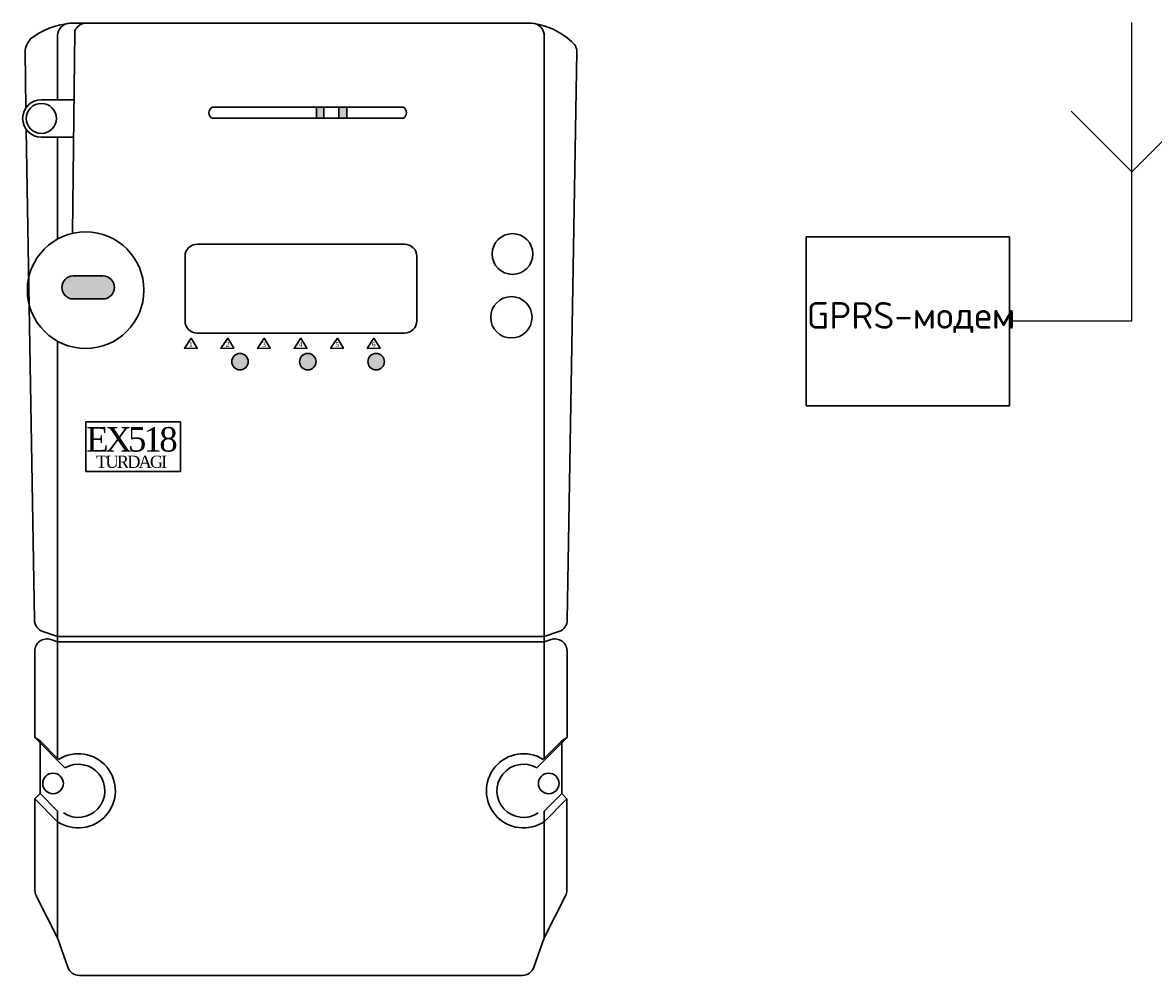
# Model space of a CAD drawing. Header units: metres. Extents: x 705573 to 711566, y 4301675 to 4311183.
# Tile 6 of 256: x 707543 to 707610, y 4301845 to 4301901. Entities that reach past the tile are written whole.
import ezdxf

# ---------------------------------------------------------------- set-up
doc = ezdxf.new("R2010")
doc.units = ezdxf.units.M
doc.header["$LTSCALE"] = 0.5
doc.layers.add('P', color=250, linetype='Continuous', lineweight=100)
doc.layers.add('ВЛ', color=5, linetype='Continuous', lineweight=70)
doc.styles.add('M1', font='isocpeur.ttf')
doc.styles.add('Times new roman', font='timesbd.ttf', dxfattribs={"height": 3})

msp = doc.modelspace()

# ---------------------------------------------------------------- hatches: boundary and pattern name
at = {"layer": 'ВЛ', "linetype": 'ByBlock', "lineweight": 30}
h = msp.add_hatch(color=0, dxfattribs=at)
h.dxf.hatch_style = 1
h.paths.add_polyline_path([(707562.157, 4301895.63), (707562.157, 4301896.286), (707561.663, 4301896.286), (707561.663, 4301895.63)])
h.paths.add_polyline_path([(707560.783, 4301896.286), (707560.347, 4301896.286), (707560.347, 4301895.63), (707560.783, 4301895.63)])
h = msp.add_hatch(color=0, dxfattribs=at)
h.dxf.hatch_style = 1
h.paths.add_polyline_path([(707547.643, 4301884.881, 1), (707547.643, 4301886.246), (707545.883, 4301886.246, 1), (707545.883, 4301884.881)])
h = msp.add_hatch(color=0, dxfattribs=at)
h.dxf.hatch_style = 1
h.paths.add_polyline_path([(707556.284, 4301881.149, 1), (707555.303, 4301881.149, 1)])
h = msp.add_hatch(color=0, dxfattribs=at)
h.dxf.hatch_style = 1
h.paths.add_polyline_path([(707560.317, 4301881.149, 1), (707559.335, 4301881.149, 1)])
h = msp.add_hatch(color=0, dxfattribs=at)
h.dxf.hatch_style = 1
h.paths.add_polyline_path([(707564.382, 4301881.149, 1), (707563.4, 4301881.149, 1)])

# ---------------------------------------------------------------- linework, layer by layer
at = {"layer": 'P', "color": 0, "linetype": 'ByBlock', "lineweight": 25}
for p, q in [((707608.817, 4301883.578), (707608.817, 4301901.321)), ((707608.817, 4301892.45), (707605.214, 4301896.052)), ((707612.419, 4301896.052), (707608.817, 4301892.45)), ((707601.558, 4301883.578), (707608.817, 4301883.578))]:
    msp.add_line(p, q, dxfattribs=at)
at = {"layer": 'P', "color": 5, "linetype": 'ByBlock', "lineweight": 30}
for p, q in [((707601.558, 4301888.579), (707589.46, 4301888.579)), ((707589.46, 4301888.579), (707589.46, 4301878.524)), ((707601.558, 4301878.524), (707601.558, 4301888.579)), ((707589.46, 4301878.524), (707601.558, 4301878.524))]:
    msp.add_line(p, q, dxfattribs=at)
at = {"layer": 'ВЛ', "color": 0, "linetype": 'ByBlock', "lineweight": 30}
for p, q in [((707545.678, 4301901.278), (707559.415, 4301901.278)), ((707573.153, 4301901.278), (707559.415, 4301901.278)), ((707544.952, 4301896.73), (707544.952, 4301900.552)), ((707573.879, 4301857.548), (707573.879, 4301900.713)), ((707573.879, 4301888.445), (707573.879, 4301900.552)), ((707544.952, 4301888.445), (707544.952, 4301894.505)), ((707544.952, 4301857.548), (707544.952, 4301882.367)), ((707544.952, 4301846.871), (707544.952, 4301854.404)), ((707573.879, 4301846.871), (707573.879, 4301854.404)), ((707545.557, 4301845.124), (707544.952, 4301846.871)), ((707573.274, 4301845.124), (707573.879, 4301846.871)), ((707559.415, 4301844.635), (707546.243, 4301844.635)), ((707559.415, 4301844.635), (707572.588, 4301844.635))]:
    msp.add_line(p, q, dxfattribs=at)
for points in [[(707545.678, 4301901.278, 0.143361), (707543.335, 4301900.347, 0.148138), (707543.012, 4301899.585), (707543.067, 4301896.25)], [(707545.833, 4301888.782), (707545.976, 4301900.814, -0.344288), (707546.692, 4301901.278)], [(707573.153, 4301901.278, -0.156768), (707575.496, 4301900.201, -0.255354), (707575.819, 4301899.585), (707575.257, 4301865.775, -0.317865), (707574.762, 4301865.098), (707573.879, 4301864.803), (707559.415, 4301864.803)], [(707543.089, 4301894.956), (707543.574, 4301865.775, 0.317865), (707544.069, 4301865.098), (707544.952, 4301864.803), (707559.415, 4301864.803)], [(707559.415, 4301882.847), (707553.253, 4301882.847, -0.414214), (707552.527, 4301883.573), (707552.527, 4301887.417, -0.414214), (707553.253, 4301888.143), (707559.415, 4301888.143)], [(707559.415, 4301882.847), (707565.578, 4301882.847, 0.414214), (707566.304, 4301883.573), (707566.304, 4301887.417, 0.414214), (707565.578, 4301888.143), (707559.415, 4301888.143)], [(707544.952, 4301846.871), (707543.681, 4301849.371, -0.1182), (707543.602, 4301849.7), (707543.602, 4301855.136), (707543.904, 4301855.456), (707543.904, 4301858.599), (707543.588, 4301858.794), (707543.588, 4301863.928, -0.510591), (707544.54, 4301864.617), (707544.952, 4301864.482), (707559.415, 4301864.482)], [(707573.879, 4301846.871), (707575.15, 4301849.371, 0.1182), (707575.229, 4301849.7), (707575.229, 4301855.136), (707574.927, 4301855.456), (707574.927, 4301858.599), (707575.243, 4301858.794), (707575.243, 4301863.928, 0.510591), (707574.29, 4301864.617), (707573.879, 4301864.482), (707559.415, 4301864.482)]]:
    msp.add_lwpolyline(points, format="xyb", dxfattribs=at)
for points in [[(707543.983, 4301896.73), (707545.927, 4301896.73)], [(707543.983, 4301894.505), (707545.901, 4301894.505)], [(707547.643, 4301886.246), (707545.883, 4301886.246)], [(707545.883, 4301884.881), (707547.643, 4301884.881)], [(707552.508, 4301881.965), (707552.889, 4301882.546), (707553.249, 4301881.944), (707552.49, 4301881.938), (707552.508, 4301881.965)], [(707554.682, 4301881.965), (707555.063, 4301882.546), (707555.423, 4301881.944), (707554.665, 4301881.938), (707554.682, 4301881.965)], [(707556.857, 4301881.965), (707557.238, 4301882.546), (707557.598, 4301881.944), (707556.839, 4301881.938), (707556.857, 4301881.965)], [(707559.032, 4301881.965), (707559.413, 4301882.546), (707559.773, 4301881.944), (707559.014, 4301881.938), (707559.032, 4301881.965)], [(707561.206, 4301881.965), (707561.587, 4301882.546), (707561.948, 4301881.944), (707561.189, 4301881.938), (707561.206, 4301881.965)], [(707563.381, 4301881.965), (707563.762, 4301882.546), (707564.122, 4301881.944), (707563.363, 4301881.938), (707563.381, 4301881.965)], [(707543.588, 4301858.794), (707545.389, 4301856.987)], [(707543.904, 4301858.599), (707545.012, 4301857.488)], [(707575.243, 4301858.794), (707573.442, 4301856.987)], [(707574.927, 4301858.599), (707573.819, 4301857.488)], [(707543.904, 4301855.456), (707544.952, 4301854.404)], [(707574.927, 4301855.456), (707573.879, 4301854.404)], [(707543.602, 4301855.136), (707544.952, 4301853.781)], [(707575.229, 4301855.136), (707573.879, 4301853.781)]]:
    msp.add_lwpolyline(points, dxfattribs=at)
msp.add_lwpolyline([(707554.159, 4301896.286), (707565.514, 4301896.286, -0.546931), (707565.514, 4301895.63), (707554.159, 4301895.63, -0.664377)], format="xyb", close=True, dxfattribs=at)
for points in [[(707560.347, 4301896.286), (707560.783, 4301896.286), (707560.783, 4301895.63), (707560.347, 4301895.63)], [(707561.663, 4301896.286), (707562.157, 4301896.286), (707562.157, 4301895.63), (707561.663, 4301895.63)], [(707546.632, 4301877.561), (707552.264, 4301877.561), (707552.264, 4301874.623), (707546.632, 4301874.623)]]:
    msp.add_lwpolyline(points, close=True, dxfattribs=at)
for centre, radius in [((707543.983, 4301895.618), 0.895), ((707546.618, 4301885.406), 3.466), ((707571.996, 4301887.556), 1.212), ((707571.931, 4301883.788), 1.231), ((707555.793, 4301881.149), 0.491), ((707559.826, 4301881.149), 0.491), ((707563.891, 4301881.149), 0.491), ((707544.679, 4301856.056), 0.613), ((707574.152, 4301856.056), 0.613)]:
    msp.add_circle(centre, radius, dxfattribs=at)
for centre, radius, start, end in [((707545.678, 4301900.552), 0.726, 90, 180), ((707573.153, 4301900.552), 0.726, 0, 90), ((707543.983, 4301895.618), 1.112, 90, 270), ((707545.883, 4301885.564), 0.683, 90, 270), ((707547.643, 4301885.564), 0.683, 270, 90), ((707546.18, 4301855.615), 2.207, 236.19636, 121.95301), ((707546.18, 4301855.615), 1.584, 236.19636, 119.9609), ((707572.651, 4301855.615), 2.207, 58.04699, 303.80364), ((707572.651, 4301855.615), 1.584, 60.0391, 303.80364), ((707546.243, 4301845.361), 0.726, 199.06837, 270), ((707572.588, 4301845.361), 0.726, 270, 340.93163)]:
    msp.add_arc(centre, radius, start, end, dxfattribs=at)

# ---------------------------------------------------------------- texts
at = {"lineweight": 30, "insert": (707595.695, 4301883.775, -791.104), "char_height": 1.5871, "attachment_point": 5, "style": 'M1'}
msp.add_mtext_dynamic_manual_height_columns('GPRS-модем', width=23.80624, gutter_width=16.676, heights=[0], dxfattribs=at)
at = {"color": 0, "linetype": 'ByBlock', "width": 24.73456, "attachment_point": 5, "style": 'Times new roman'}
for s, insert, char_height in [('{\\fTimes New Roman|b0|i0|c204|p18;1}', (707552.875, 4301882.174), 0.29035), ('{\\fTimes New Roman|b0|i0|c204|p18;2}', (707555.049, 4301882.174), 0.29035), ('{\\fTimes New Roman|b0|i0|c204|p18;3}', (707557.224, 4301882.174), 0.29035), ('{\\fTimes New Roman|b0|i0|c204|p18;4}', (707559.399, 4301882.174), 0.29035), ('{\\fTimes New Roman|b0|i0|c204|p18;5}', (707561.573, 4301882.174), 0.29035), ('{\\fTimes New Roman|b0|i0|c204|p18;6}', (707563.748, 4301882.174), 0.29035), ('{\\fTimes New Roman|b0|i0|c204|p18;\\T0.8;EX518}', (707549.287, 4301876.516), 1.45173), ('{\\fTimes New Roman|b0|i0|c204|p18;\\T0.8;TURDAGI}', (707549.322, 4301875.189), 0.72586)]:
    msp.add_mtext(s, dxfattribs=dict(at, insert=insert, char_height=char_height))

doc.saveas('drawing.dxf')
